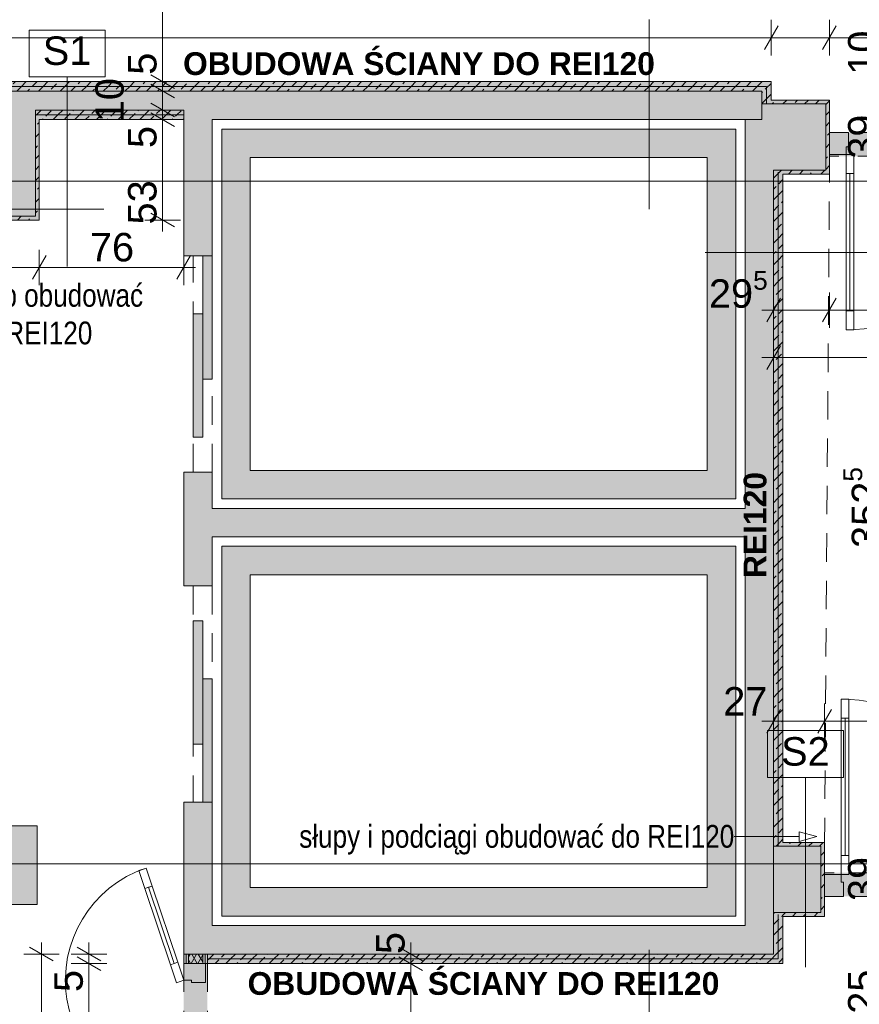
# Paper-space layout 'A-35 RZUT - PIĘTRO 5' of a CAD drawing. Header units: millimetres. Extents: x 0 to 800, y 0 to 500.
# Tile 11 of 18: x 359 to 448, y 172 to 276. Entities that reach past the tile are written whole.
import ezdxf
from ezdxf.xclip import XClip

# ---------------------------------------------------------------- set-up
doc = ezdxf.new("R2010")
doc.units = ezdxf.units.MM
doc.header["$MEASUREMENT"] = 0
doc.header["$XCLIPFRAME"] = 0
for name, pattern in [('ACAD_ISO03W100', [300, 120, -180]), ('DASHDOTX2', [1000, 500, -250, 0, -250]), ('Przer. długie kreski', [2.5, 1.5, -1]), ('PRZERYWANA_DU_A', [550, 350, -200])]:
    doc.linetypes.add(name, pattern=pattern)
for name, color, linetype, lineweight in [('A_linie przekroju_Nr_pióra__1', 7, 'Continuous', 20), ('A_winda_Nr_pióra__1', 7, 'Continuous', 20), ('A_wymiary_Nr_pióra__1', 7, 'Continuous', 20), ('A_wymiary_Nr_pióra__2', 8, 'Continuous', 13), ('A_ściany proj_Nr_pióra__1', 7, 'Continuous', 20), ('A_ściany proj_Nr_pióra__2', 8, 'Continuous', 13), ('A_ściany_Nr_pióra__1', 7, 'Continuous', 20), ('Drzwi Archicad_Nr_pióra__1', 7, 'Continuous', 20), ('Drzwi Archicad_Nr_pióra__3', 252, 'Continuous', 13)]:
    doc.layers.add(name, color=color, linetype=linetype, lineweight=lineweight)
for name, color, linetype, lineweight, true_color in [('A_opis ścian_Nr_pióra__19', 7, 'Continuous', 5, 0x191919), ('A_opis_Nr_pióra__10', 7, 'Continuous', 13, 0x4b4b4b), ('A_opis_Nr_pióra__255', 7, 'Continuous', 15, 0x242424), ('A_opis_Nr_pióra__8', 7, 'Continuous', 13, 0x4c4c4c), ('A_osie_Nr_pióra__16', 7, 'Continuous', 5, 0x0f0f0f), ('A_ppoż proj_Nr_pióra__10', 7, 'Continuous', 13, 0x4b4b4b), ('A_ppoż proj_Nr_pióra__8', 7, 'Continuous', 13, 0x4c4c4c), ('A_ściany proj_Nr_pióra__10', 7, 'Continuous', 13, 0x4b4b4b), ('A_ściany proj_Nr_pióra__21', 7, 'Continuous', 5, 0xb0b0b0)]:
    doc.layers.add(name, color=color, linetype=linetype, lineweight=lineweight, true_color=true_color)
for name, color, linetype in [('A_podrys', 7, 'Continuous'), ('A_ppoż', 7, 'Continuous'), ('A_ppoż proj', 7, 'Continuous'), ('A_winda', 7, 'Continuous'), ('A_ściany', 7, 'Continuous'), ('A_ściany proj', 7, 'Continuous')]:
    doc.layers.add(name, color=color, linetype=linetype)
doc.styles.add('STYL_AUTOMATYCZNY_1', font='arial.ttf')
doc.styles.add('STYL_AUTOMATYCZNY_2', font='ARIALN.TTF')
doc.styles.add('STYL_AUTOMATYCZNY_3', font='arial.ttf')
doc.styles.add('STYL_AUTOMATYCZNY_5', font='arial.ttf')
pattern_1 = [(45, (-3193.4131, -631.401), (-1.1404925, 1.1404925), []), (45, (-3192.2726, -631.401), (-1.1404925, 1.1404925), [0.80646, -0.40322])]
pattern_2 = [(0, (-3193.413, -631.401), (0, 2), [0, -2])]

# ---------------------------------------------------------------- blocks, each defined once
blk = doc.blocks.new('Rysunek_1_1', base_point=(-3193.41, -631.4))
at = {"layer": 'A_ppoż', "linetype": 'Continuous', "lineweight": 0, "true_color": 0x121212}
for points in [[(444.69, 263.87), (444.69, 261.37), (486.33, 261.37), (486.33, 263.87)], [(444.17, 183.33), (486.23, 183.33), (486.23, 185.83), (444.17, 185.83)], [(376.63, 137.23), (379.13, 137.23), (379.13, 177.25), (376.63, 177.25)]]:
    blk.add_hatch(color=250, dxfattribs=at).paths.add_polyline_path(points)
at = {"layer": 'A_ppoż proj', "linetype": 'Continuous', "lineweight": 0, "true_color": 0x121212}
blk.add_hatch(color=250, dxfattribs=at).paths.add_polyline_path([(352.36, 269.25), (352.36, 254.65), (361.4, 254.65), (361.4, 265.25), (376.63, 265.25), (376.63, 266.25), (361, 266.25), (361, 255.05), (352.76, 255.05), (352.76, 268.25), (437.55, 268.25), (437.55, 266.9), (444.29, 266.9), (444.29, 259.9), (438.79, 259.9), (438.79, 188.62), (443.77, 188.62), (443.77, 181.62), (438.79, 181.62), (438.79, 177.25), (379.13, 177.25), (379.13, 176.25), (439.79, 176.25), (439.79, 181.22), (444.17, 181.22), (444.17, 189.02), (439.79, 189.02), (439.79, 259.5), (444.69, 259.5), (444.69, 267.3), (438.55, 267.3), (438.55, 269.25), (355.68, 269.25), (355.68, 308.25), (353.18, 308.25), (353.18, 269.25)])
at = {"layer": 'A_winda', "linetype": 'Continuous', "lineweight": 0, "true_color": 0xfdfdfd}
h = blk.add_hatch(color=7, dxfattribs=at)
h.paths.add_polyline_path([(380.63, 264.25), (380.63, 225.25), (434.81, 225.25), (434.81, 264.25)])
h.paths.add_polyline_path([(431.81, 261.25), (431.81, 228.25), (383.63, 228.25), (383.63, 261.25)], flags=0)
for points in [[(378.63, 237.87), (379.63, 237.87), (379.63, 250.87), (378.63, 250.87)], [(377.63, 231.75), (378.63, 231.75), (378.63, 244.75), (377.63, 244.75)], [(377.63, 212.39), (377.63, 199.39), (378.63, 199.39), (378.63, 212.39)], [(378.63, 206.27), (378.63, 193.27), (379.63, 193.27), (379.63, 206.27)]]:
    blk.add_hatch(color=7, dxfattribs=at).paths.add_polyline_path(points)
h = blk.add_hatch(color=7, dxfattribs=at)
h.paths.add_polyline_path([(380.63, 220.25), (380.63, 181.25), (434.81, 181.25), (434.81, 220.25)])
h.paths.add_polyline_path([(431.81, 217.25), (431.81, 184.25), (383.63, 184.25), (383.63, 217.25)], flags=0)
at = {"layer": 'A_ściany', "linetype": 'Continuous', "lineweight": 0, "true_color": 0x000000}
for points in [[(361, 268.25), (352.76, 268.25), (352.76, 255.05), (361, 255.05)], [(361, 266.25), (376.63, 266.25), (376.63, 268.25), (361, 268.25)], [(379.63, 265.25), (376.63, 268.25), (376.63, 250.87), (379.63, 250.87)], [(379.63, 265.25), (437.55, 265.25), (437.55, 268.25), (376.63, 268.25)], [(444.29, 259.9), (444.29, 266.9), (437.55, 266.9), (437.55, 265.25), (435.79, 265.25), (435.79, 259.9)], [(438.79, 177.25), (438.79, 259.9), (435.79, 259.9), (435.79, 180.25)], [(376.63, 228.07), (376.63, 216.07), (379.63, 216.07), (379.63, 228.07)], [(379.63, 221.25), (435.79, 221.25), (435.79, 224.25), (379.63, 224.25)], [(376.63, 177.25), (379.63, 180.25), (379.63, 193.27), (376.63, 193.27)], [(361.18, 190.77), (353.06, 190.77), (353.06, 182.47), (361.18, 182.47)], [(443.77, 181.62), (443.77, 188.62), (438.79, 188.62), (438.79, 181.62)], [(435.79, 180.25), (379.63, 180.25), (376.63, 177.25), (438.79, 177.25)]]:
    blk.add_hatch(color=18, dxfattribs=at).paths.add_polyline_path(points)
at = {"layer": 'A_ściany proj', "linetype": 'Continuous', "lineweight": 0, "true_color": 0x4b4b4b}
h = blk.add_hatch(dxfattribs=at)
h.set_pattern_fill('FP_65_0001', color=251, style=0, pattern_type=2)
h.set_pattern_definition(pattern_1)
h.paths.add_polyline_path([(438.55, 269.25), (352.36, 269.25), (352.56, 268.75), (438.05, 268.75)])
h = blk.add_hatch(dxfattribs=at)
h.set_pattern_fill('FP_65_0001', color=251, style=0, pattern_type=2)
h.set_pattern_definition(pattern_1)
h.paths.add_polyline_path([(438.55, 267.3), (438.55, 269.25), (438.05, 268.75), (438.05, 267.3)])
h = blk.add_hatch(dxfattribs=at)
h.set_pattern_fill('FP_65_0001', color=251, style=0, pattern_type=2)
h.set_pattern_definition(pattern_1)
h.paths.add_polyline_path([(352.76, 268.25), (437.55, 268.25), (438.05, 268.75), (352.76, 268.75)])
h = blk.add_hatch(dxfattribs=at)
h.set_pattern_fill('FP_65_0001', color=251, style=0, pattern_type=2)
h.set_pattern_definition(pattern_1)
h.paths.add_polyline_path([(437.55, 268.25), (437.55, 266.9), (438.05, 267.1), (438.05, 268.75)])
h = blk.add_hatch(dxfattribs=at)
h.set_pattern_fill('FP_65_0001', color=251, style=0, pattern_type=2)
h.set_pattern_definition(pattern_1)
h.paths.add_polyline_path([(437.55, 266.9), (438.05, 266.9), (438.05, 267.1)])
h = blk.add_hatch(dxfattribs=at)
h.set_pattern_fill('FP_65_0001', color=251, style=0, pattern_type=2)
h.set_pattern_definition(pattern_1)
h.paths.add_polyline_path([(438.55, 267.3), (438.05, 267.1), (438.05, 266.9), (438.55, 266.9)])
h = blk.add_hatch(dxfattribs=at)
h.set_pattern_fill('FP_65_0001', color=251, style=0, pattern_type=2)
h.set_pattern_definition(pattern_1)
h.paths.add_polyline_path([(438.05, 267.1), (438.55, 267.3), (438.05, 267.3)])
h = blk.add_hatch(dxfattribs=at)
h.set_pattern_fill('FP_65_0001', color=251, style=0, pattern_type=2)
h.set_pattern_definition(pattern_1)
h.paths.add_polyline_path([(438.55, 266.9), (444.29, 266.9), (444.69, 267.3), (438.55, 267.3)])
h = blk.add_hatch(dxfattribs=at)
h.set_pattern_fill('FP_65_0001', color=251, style=0, pattern_type=2)
h.set_pattern_definition(pattern_1)
h.paths.add_polyline_path([(444.29, 266.9), (444.29, 259.9), (444.69, 259.5), (444.69, 267.3)])
h = blk.add_hatch(dxfattribs=at)
h.set_pattern_fill('FP_65_0001', color=251, style=0, pattern_type=2)
h.set_pattern_definition(pattern_1)
h.paths.add_polyline_path([(361, 265.75), (361.2, 265.75), (361, 266.25)])
h = blk.add_hatch(dxfattribs=at)
h.set_pattern_fill('FP_65_0001', color=251, style=0, pattern_type=2)
h.set_pattern_definition(pattern_1)
h.paths.add_polyline_path([(376.63, 266.25), (361, 266.25), (361.2, 265.75), (376.63, 265.75)])
h = blk.add_hatch(dxfattribs=at)
h.set_pattern_fill('FP_65_0001', color=251, style=0, pattern_type=2)
h.set_pattern_definition(pattern_1)
h.paths.add_polyline_path([(361, 265.75), (361, 265.25), (361.4, 265.25), (361.2, 265.75)])
h = blk.add_hatch(dxfattribs=at)
h.set_pattern_fill('FP_65_0001', color=251, style=0, pattern_type=2)
h.set_pattern_definition(pattern_1)
h.paths.add_polyline_path([(361, 265.25), (361, 255.05), (361.4, 254.65), (361.4, 265.25)])
h = blk.add_hatch(dxfattribs=at)
h.set_pattern_fill('FP_65_0001', color=251, style=0, pattern_type=2)
h.set_pattern_definition(pattern_1)
h.paths.add_polyline_path([(361.2, 265.75), (361.4, 265.25), (361.4, 265.75)])
h = blk.add_hatch(dxfattribs=at)
h.set_pattern_fill('FP_65_0001', color=251, style=0, pattern_type=2)
h.set_pattern_definition(pattern_1)
h.paths.add_polyline_path([(361.4, 265.25), (376.63, 265.25), (376.63, 265.75), (361.4, 265.75)])
h = blk.add_hatch(dxfattribs=at)
h.set_pattern_fill('FP_65_0001', color=251, style=0, pattern_type=2)
h.set_pattern_definition(pattern_1)
h.paths.add_polyline_path([(439.29, 259.9), (438.79, 259.9), (439.29, 259.7)])
h = blk.add_hatch(dxfattribs=at)
h.set_pattern_fill('FP_65_0001', color=251, style=0, pattern_type=2)
h.set_pattern_definition(pattern_1)
h.paths.add_polyline_path([(438.79, 259.9), (438.79, 188.62), (439.29, 188.82), (439.29, 259.7)])
h = blk.add_hatch(dxfattribs=at)
h.set_pattern_fill('FP_65_0001', color=251, style=0, pattern_type=2)
h.set_pattern_definition(pattern_1)
h.paths.add_polyline_path([(439.29, 259.9), (439.29, 259.7), (439.79, 259.5), (439.79, 259.9)])
h = blk.add_hatch(dxfattribs=at)
h.set_pattern_fill('FP_65_0001', color=251, style=0, pattern_type=2)
h.set_pattern_definition(pattern_1)
h.paths.add_polyline_path([(439.79, 259.5), (439.29, 259.7), (439.29, 259.5)])
h = blk.add_hatch(dxfattribs=at)
h.set_pattern_fill('FP_65_0001', color=251, style=0, pattern_type=2)
h.set_pattern_definition(pattern_1)
h.paths.add_polyline_path([(439.79, 259.5), (444.69, 259.5), (444.29, 259.9), (439.79, 259.9)])
h = blk.add_hatch(dxfattribs=at)
h.set_pattern_fill('FP_65_0001', color=251, style=0, pattern_type=2)
h.set_pattern_definition(pattern_1)
h.paths.add_polyline_path([(439.79, 189.02), (439.79, 259.5), (439.29, 259.5), (439.29, 189.02)])
h = blk.add_hatch(dxfattribs=at)
h.set_pattern_fill('FP_65_0001', color=251, style=0, pattern_type=2)
h.set_pattern_definition(pattern_1)
h.paths.add_polyline_path([(361, 255.05), (352.76, 255.05), (352.36, 254.65), (361.4, 254.65)])
h = blk.add_hatch(dxfattribs=at)
h.set_pattern_fill('FP_65_0001', color=251, style=0, pattern_type=2)
h.set_pattern_definition(pattern_1)
h.paths.add_polyline_path([(439.79, 189.02), (439.29, 188.82), (439.29, 188.62), (439.79, 188.62)])
h = blk.add_hatch(dxfattribs=at)
h.set_pattern_fill('FP_65_0001', color=251, style=0, pattern_type=2)
h.set_pattern_definition(pattern_1)
h.paths.add_polyline_path([(439.29, 188.82), (439.79, 189.02), (439.29, 189.02)])
h = blk.add_hatch(dxfattribs=at)
h.set_pattern_fill('FP_65_0001', color=251, style=0, pattern_type=2)
h.set_pattern_definition(pattern_1)
h.paths.add_polyline_path([(439.79, 188.62), (443.77, 188.62), (444.17, 189.02), (439.79, 189.02)])
h = blk.add_hatch(dxfattribs=at)
h.set_pattern_fill('FP_65_0001', color=251, style=0, pattern_type=2)
h.set_pattern_definition(pattern_1)
h.paths.add_polyline_path([(443.77, 188.62), (443.77, 181.62), (444.17, 181.22), (444.17, 189.02)])
h = blk.add_hatch(dxfattribs=at)
h.set_pattern_fill('FP_65_0001', color=251, style=0, pattern_type=2)
h.set_pattern_definition(pattern_1)
h.paths.add_polyline_path([(438.79, 188.62), (439.29, 188.62), (439.29, 188.82)])
h = blk.add_hatch(dxfattribs=at)
h.set_pattern_fill('FP_65_0001', color=251, style=0, pattern_type=2)
h.set_pattern_definition(pattern_1)
h.paths.add_polyline_path([(439.29, 181.62), (438.79, 181.62), (439.29, 181.42)])
h = blk.add_hatch(dxfattribs=at)
h.set_pattern_fill('FP_65_0001', color=251, style=0, pattern_type=2)
h.set_pattern_definition(pattern_1)
h.paths.add_polyline_path([(438.79, 181.62), (438.79, 177.25), (439.29, 176.75), (439.29, 181.42)])
h = blk.add_hatch(dxfattribs=at)
h.set_pattern_fill('FP_65_0001', color=251, style=0, pattern_type=2)
h.set_pattern_definition(pattern_1)
h.paths.add_polyline_path([(439.29, 181.62), (439.29, 181.42), (439.79, 181.22), (439.79, 181.62)])
h = blk.add_hatch(dxfattribs=at)
h.set_pattern_fill('FP_65_0001', color=251, style=0, pattern_type=2)
h.set_pattern_definition(pattern_1)
h.paths.add_polyline_path([(439.79, 181.22), (439.29, 181.42), (439.29, 181.22)])
h = blk.add_hatch(dxfattribs=at)
h.set_pattern_fill('FP_65_0001', color=251, style=0, pattern_type=2)
h.set_pattern_definition(pattern_1)
h.paths.add_polyline_path([(439.29, 181.22), (439.29, 176.75), (439.79, 176.25), (439.79, 181.22)])
h = blk.add_hatch(dxfattribs=at)
h.set_pattern_fill('FP_65_0001', color=251, style=0, pattern_type=2)
h.set_pattern_definition(pattern_1)
h.paths.add_polyline_path([(439.79, 181.22), (444.17, 181.22), (443.77, 181.62), (439.79, 181.62)])
at = {"layer": 'A_ściany proj', "linetype": 'Continuous', "lineweight": 13}
h = blk.add_hatch(dxfattribs=at)
h.set_pattern_fill('gypsum_0001', color=8, style=0, pattern_type=2)
h.set_pattern_definition(pattern_2)
h.paths.add_polyline_path([(376.63, 177.25), (376.63, 176.25), (376.88, 176.25), (376.88, 177.25)])
h = blk.add_hatch(dxfattribs=at)
h.set_pattern_fill('gypsum_0001', color=8, style=0, pattern_type=2)
h.set_pattern_definition(pattern_2)
h.paths.add_polyline_path([(377.13, 177.25), (376.88, 177.25), (376.88, 176.25), (377.13, 176.25)])
h = blk.add_hatch(dxfattribs=at)
h.set_pattern_fill('batt_insulation_0001', color=8, style=0, pattern_type=2)
h.set_pattern_definition([(60, (-3193.4131, -631.40095), (-0.51961524, 0.3), []), (120, (-3193.4131, -631.40095), (0.51961524, 0.3), [])])
h.paths.add_polyline_path([(377.13, 177.25), (377.13, 176.25), (378.63, 176.25), (378.63, 177.25)])
h = blk.add_hatch(dxfattribs=at)
h.set_pattern_fill('gypsum_0001', color=8, style=0, pattern_type=2)
h.set_pattern_definition(pattern_2)
h.paths.add_polyline_path([(378.63, 177.25), (378.63, 176.25), (378.88, 176.25), (378.88, 177.25)])
h = blk.add_hatch(dxfattribs=at)
h.set_pattern_fill('gypsum_0001', color=8, style=0, pattern_type=2)
h.set_pattern_definition(pattern_2)
h.paths.add_polyline_path([(378.88, 177.25), (378.88, 176.25), (379.13, 176.25), (379.13, 177.25)])
at = {"layer": 'A_ściany proj', "linetype": 'Continuous', "lineweight": 0, "true_color": 0x4b4b4b}
h = blk.add_hatch(dxfattribs=at)
h.set_pattern_fill('FP_65_0001', color=251, style=0, pattern_type=2)
h.set_pattern_definition(pattern_1)
h.paths.add_polyline_path([(438.79, 177.25), (379.13, 177.25), (379.13, 176.75), (439.29, 176.75)])
h = blk.add_hatch(dxfattribs=at)
h.set_pattern_fill('FP_65_0001', color=251, style=0, pattern_type=2)
h.set_pattern_definition(pattern_1)
h.paths.add_polyline_path([(379.13, 176.25), (439.79, 176.25), (439.29, 176.75), (379.13, 176.75)])
at = {"layer": 'A_linie przekroju_Nr_pióra__1', "color": 7, "linetype": 'ACAD_ISO03W100', "lineweight": 20, "ltscale": 2}
blk.add_line((83.04, 202.41), (544.97, 202.41), dxfattribs=at)
at = {"layer": 'A_opis ścian_Nr_pióra__19', "color": 250, "linetype": 'Continuous', "lineweight": 5, "ltscale": 2, "true_color": 0x191919}
for p, q in [((425.67, 275.81), (425.67, 255.81)), ((368.33, 274.69), (360.33, 274.69)), ((360.33, 274.69), (360.33, 269.74)), ((368.33, 269.74), (368.33, 274.69)), ((360.33, 269.74), (368.33, 269.74)), ((364.33, 269.74), (364.33, 249.74)), ((348.21, 255.81), (368.21, 255.81)), ((451.57, 251.24), (431.57, 251.24)), ((446.15, 200.81), (438.15, 200.81)), ((438.15, 200.81), (438.15, 195.86)), ((446.15, 195.86), (446.15, 200.81)), ((438.15, 195.86), (446.15, 195.86)), ((442.15, 195.86), (442.15, 175.86)), ((425.67, 157.68), (425.67, 177.68))]:
    blk.add_line(p, q, dxfattribs=at)
at = {"layer": 'A_opis_Nr_pióra__255', "color": 250, "linetype": 'Continuous', "lineweight": 15, "ltscale": 2, "true_color": 0x242424}
for p, q in [((441.51, 189.13), (441.51, 190.13)), ((443.37, 189.63), (441.51, 190.13)), ((434.81, 189.63), (434.65, 189.63)), ((441.51, 189.63), (434.81, 189.63)), ((443.37, 189.63), (441.51, 189.13))]:
    blk.add_line(p, q, dxfattribs=at)
at = {"layer": 'A_osie_Nr_pióra__16', "color": 250, "linetype": 'DASHDOTX2', "lineweight": 5, "ltscale": 2, "true_color": 0x0f0f0f}
for p, q in [((544.97, 258.75), (96.57, 258.75)), ((544.97, 186.75), (96.57, 186.75))]:
    blk.add_line(p, q, dxfattribs=at)
at = {"layer": 'A_ppoż proj_Nr_pióra__10', "color": 251, "linetype": 'Przer. długie kreski', "lineweight": 13, "ltscale": 2, "true_color": 0x4b4b4b}
blk.add_line((444.17, 188.62), (444.69, 259.9), dxfattribs=at)
at = {"layer": 'A_winda_Nr_pióra__1', "color": 7, "linetype": 'Przer. długie kreski', "lineweight": 20, "ltscale": 2}
for p, q in [((377.63, 228.07), (377.63, 250.87)), ((379.63, 228.07), (379.63, 250.07)), ((377.63, 216.07), (377.63, 193.27)), ((379.63, 216.07), (379.63, 194.07))]:
    blk.add_line(p, q, dxfattribs=at)
at = {"layer": 'A_winda_Nr_pióra__1', "color": 7, "linetype": 'PRZERYWANA_DU_A', "lineweight": 20, "ltscale": 2, "flags": 128}
for points in [[(380.63, 264.25), (434.81, 264.25), (434.81, 225.25), (380.63, 225.25)], [(431.81, 261.25), (431.81, 228.25), (383.63, 228.25), (383.63, 261.25)], [(380.63, 220.25), (434.81, 220.25), (434.81, 181.25), (380.63, 181.25)], [(431.81, 217.25), (431.81, 184.25), (383.63, 184.25), (383.63, 217.25)]]:
    blk.add_lwpolyline(points, close=True, dxfattribs=at)
at = {"layer": 'A_winda_Nr_pióra__1', "color": 7, "linetype": 'Continuous', "lineweight": 20, "ltscale": 2, "flags": 128}
for points in [[(378.63, 237.87), (378.63, 250.87), (379.63, 250.87), (379.63, 237.87)], [(377.63, 231.75), (377.63, 244.75), (378.63, 244.75), (378.63, 231.75)], [(377.63, 212.39), (377.63, 199.39), (378.63, 199.39), (378.63, 212.39)], [(378.63, 206.27), (378.63, 193.27), (379.63, 193.27), (379.63, 206.27)]]:
    blk.add_lwpolyline(points, close=True, dxfattribs=at)
at = {"layer": 'A_wymiary_Nr_pióra__1', "color": 7, "linetype": 'Continuous', "lineweight": 20, "ltscale": 2}
for p, q in [((439.27, 275.12), (437.83, 272.62)), ((445.41, 275.12), (443.97, 272.62)), ((373.15, 269.97), (375.65, 268.53)), ((373.15, 268.97), (375.65, 267.53)), ((373.15, 266.97), (375.65, 265.53)), ((373.15, 265.97), (375.65, 264.53)), ((373.15, 255.37), (375.65, 253.93)), ((362.12, 250.9), (360.68, 248.4)), ((375.91, 248.4), (377.35, 250.9)), ((439.51, 246.4), (438.07, 243.9)), ((445.41, 246.4), (443.97, 243.9)), ((439.51, 241.4), (438.07, 238.9)), ((439.51, 203.05), (438.07, 200.55)), ((444.89, 203.05), (443.45, 200.55)), ((362.88, 176.53), (360.38, 177.97)), ((365.38, 177.97), (367.88, 176.53)), ((399.3, 177.97), (401.8, 176.53)), ((367.88, 175.53), (365.38, 176.97)), ((401.8, 175.53), (399.3, 176.97))]:
    blk.add_line(p, q, dxfattribs=at)
at = {"layer": 'A_wymiary_Nr_pióra__2', "color": 8, "linetype": 'Continuous', "lineweight": 13, "ltscale": 2}
for p, q in [((374.4, 269.25), (374.4, 307.25)), ((438.55, 272), (438.55, 275.75)), ((444.69, 272), (444.69, 275.75)), ((355.68, 273.87), (438.55, 273.87)), ((438.55, 273.87), (444.69, 273.87)), ((444.69, 273.87), (485.69, 273.87)), ((376.28, 269.25), (372.53, 269.25)), ((374.4, 268.25), (374.4, 269.25)), ((376.28, 268.25), (372.53, 268.25)), ((374.4, 266.25), (374.4, 268.25)), ((376.28, 266.25), (372.53, 266.25)), ((374.4, 265.25), (374.4, 266.25)), ((376.28, 265.25), (372.53, 265.25)), ((374.4, 254.65), (374.4, 265.25)), ((376.28, 254.65), (372.53, 254.65)), ((374.4, 253.43), (374.4, 254.65)), ((361.4, 247.77), (361.4, 251.52)), ((376.63, 247.77), (376.63, 251.52)), ((352.36, 249.65), (361.4, 249.65)), ((361.4, 249.65), (376.63, 249.65)), ((376.63, 249.65), (377.85, 249.65)), ((438.79, 243.27), (438.79, 247.02)), ((444.69, 243.27), (444.69, 247.02)), ((437.57, 245.15), (438.79, 245.15)), ((438.79, 245.15), (444.69, 245.15)), ((444.69, 245.15), (486.33, 245.15)), ((438.79, 238.27), (438.79, 242.02)), ((437.57, 240.15), (438.79, 240.15)), ((438.79, 240.15), (494.17, 240.15)), ((438.79, 199.93), (438.79, 203.68)), ((444.17, 199.93), (444.17, 203.68)), ((437.57, 201.8), (438.79, 201.8)), ((438.79, 201.8), (444.17, 201.8)), ((444.17, 201.8), (486.23, 201.8)), ((361.63, 177.25), (361.63, 178.47)), ((366.63, 177.25), (366.63, 178.47)), ((400.55, 177.25), (400.55, 178.47)), ((363.51, 177.25), (359.76, 177.25)), ((361.63, 137.25), (361.63, 177.25)), ((368.51, 177.25), (364.76, 177.25)), ((366.63, 176.25), (366.63, 177.25)), ((402.42, 177.25), (398.67, 177.25)), ((400.55, 176.25), (400.55, 177.25)), ((368.51, 176.25), (364.76, 176.25)), ((366.63, 138.25), (366.63, 176.25)), ((402.42, 176.25), (398.67, 176.25)), ((400.55, 138.25), (400.55, 176.25))]:
    blk.add_line(p, q, dxfattribs=at)
at = {"layer": 'A_ściany proj_Nr_pióra__1', "color": 7, "linetype": 'Continuous', "lineweight": 20, "ltscale": 2, "flags": 128}
for points in [[(438.55, 269.25), (352.36, 269.25)], [(438.55, 267.3), (438.55, 269.25)], [(352.76, 268.25), (437.55, 268.25)], [(437.55, 268.25), (437.55, 266.9)], [(444.69, 267.3), (438.55, 267.3)], [(438.55, 266.9), (444.29, 266.9)], [(444.29, 266.9), (444.29, 259.9)], [(444.69, 259.5), (444.69, 267.3)], [(376.63, 266.25), (361, 266.25)], [(361, 265.25), (361, 255.05)], [(361.4, 265.25), (376.63, 265.25)], [(361.4, 254.65), (361.4, 265.25)], [(438.79, 259.9), (438.79, 188.62)], [(444.29, 259.9), (439.79, 259.9)], [(439.79, 259.5), (444.69, 259.5)], [(439.79, 189.02), (439.79, 259.5)], [(352.36, 254.65), (361.4, 254.65)], [(361, 255.05), (352.76, 255.05)], [(444.17, 189.02), (439.79, 189.02)], [(444.17, 181.22), (444.17, 189.02)], [(439.79, 188.62), (443.77, 188.62)], [(443.77, 188.62), (443.77, 181.62)], [(438.79, 181.62), (438.79, 177.25)], [(443.77, 181.62), (439.79, 181.62)], [(439.79, 181.22), (444.17, 181.22)], [(439.79, 176.25), (439.79, 181.22)], [(376.63, 177.25), (376.63, 176.25)], [(379.13, 176.25), (379.13, 177.25)], [(438.79, 177.25), (379.13, 177.25)], [(379.13, 176.25), (439.79, 176.25)]]:
    blk.add_lwpolyline(points, dxfattribs=at)
at = {"layer": 'A_ściany proj_Nr_pióra__10', "color": 251, "linetype": 'Continuous', "lineweight": 13, "ltscale": 2, "true_color": 0x4b4b4b}
for p, q in [((352.56, 268.75), (438.05, 268.75)), ((438.05, 268.75), (352.56, 268.75)), ((438.05, 268.75), (438.05, 267.1)), ((438.05, 267.1), (438.05, 268.75)), ((438.05, 267.1), (438.05, 266.9)), ((361.2, 265.75), (361, 265.75)), ((376.63, 265.75), (361.2, 265.75)), ((361.2, 265.75), (376.63, 265.75)), ((439.29, 259.7), (439.29, 188.82)), ((439.29, 188.82), (439.29, 259.7)), ((439.29, 188.82), (439.29, 188.62)), ((439.29, 181.42), (439.29, 176.75)), ((439.29, 176.75), (439.29, 181.42)), ((439.29, 176.75), (379.13, 176.75)), ((379.13, 176.75), (439.29, 176.75))]:
    blk.add_line(p, q, dxfattribs=at)
at = {"layer": 'A_ściany proj_Nr_pióra__2', "color": 8, "linetype": 'Continuous', "lineweight": 13, "ltscale": 2, "flags": 128}
for points in [[(437.55, 266.9), (438.05, 266.9)], [(438.05, 266.9), (438.55, 266.9)], [(361, 266.25), (361, 265.75)], [(376.63, 266.25), (376.63, 265.75)], [(361, 265.75), (361, 265.25)], [(376.63, 265.75), (376.63, 265.25)], [(438.79, 259.9), (439.29, 259.9)], [(439.29, 259.9), (439.79, 259.9)], [(438.79, 188.62), (439.29, 188.62)], [(439.29, 188.62), (439.79, 188.62)], [(438.79, 181.62), (439.29, 181.62)], [(439.29, 181.62), (439.79, 181.62)], [(379.13, 177.25), (379.13, 176.75)], [(379.13, 176.75), (379.13, 176.25)]]:
    blk.add_lwpolyline(points, dxfattribs=at)
at = {"layer": 'A_ściany proj_Nr_pióra__21', "color": 253, "linetype": 'Continuous', "lineweight": 5, "ltscale": 2, "true_color": 0xb0b0b0}
for p, q in [((444.69, 263.87), (444.69, 263.62)), ((444.69, 263.62), (444.69, 263.37)), ((444.69, 263.37), (444.69, 261.87)), ((444.69, 261.87), (444.69, 261.62)), ((444.69, 261.62), (444.69, 261.57)), ((444.69, 261.57), (444.69, 261.37)), ((444.17, 185.63), (444.17, 185.83)), ((444.17, 185.58), (444.17, 185.63)), ((444.17, 185.33), (444.17, 185.58)), ((444.17, 183.83), (444.17, 185.33)), ((444.17, 183.58), (444.17, 183.83)), ((444.17, 183.33), (444.17, 183.58)), ((376.88, 177.25), (376.88, 176.25)), ((377.13, 177.25), (377.13, 176.25)), ((378.63, 176.25), (378.63, 177.25)), ((378.88, 176.25), (378.88, 177.25)), ((376.63, 176.25), (376.88, 176.25)), ((376.88, 176.25), (377.13, 176.25)), ((377.13, 176.25), (378.63, 176.25)), ((378.63, 176.25), (378.88, 176.25)), ((378.88, 176.25), (378.93, 176.25)), ((378.93, 176.25), (379.13, 176.25))]:
    blk.add_line(p, q, dxfattribs=at)
at = {"layer": 'A_ściany proj_Nr_pióra__21', "color": 253, "linetype": 'Continuous', "lineweight": 5, "ltscale": 2, "true_color": 0xb0b0b0, "flags": 128}
for points in [[(376.88, 177.25), (376.63, 177.25)], [(377.13, 177.25), (376.88, 177.25)], [(378.63, 177.25), (377.13, 177.25)], [(378.88, 177.25), (378.63, 177.25)], [(379.13, 177.25), (378.88, 177.25)]]:
    blk.add_lwpolyline(points, dxfattribs=at)
at = {"layer": 'A_ściany_Nr_pióra__1', "color": 7, "linetype": 'Continuous', "lineweight": 20, "ltscale": 2}
for p, q in [((376.63, 250.87), (379.63, 250.87)), ((376.63, 228.07), (379.63, 228.07)), ((379.63, 216.07), (376.63, 216.07)), ((379.63, 193.27), (376.63, 193.27))]:
    blk.add_line(p, q, dxfattribs=at)
at = {"layer": 'A_ściany_Nr_pióra__1', "color": 7, "linetype": 'Continuous', "lineweight": 20, "ltscale": 2, "flags": 128}
for points in [[(361, 268.25), (352.76, 268.25)], [(376.63, 268.25), (361, 268.25)], [(437.55, 268.25), (376.63, 268.25)], [(437.55, 265.25), (437.55, 268.25)], [(444.29, 266.9), (437.55, 266.9)], [(437.55, 266.9), (437.55, 265.25)], [(444.29, 259.9), (444.29, 266.9)], [(361, 266.25), (376.63, 266.25)], [(361, 255.05), (361, 266.25)], [(376.63, 266.25), (376.63, 250.87)], [(379.63, 250.87), (379.63, 265.25)], [(379.63, 265.25), (437.55, 265.25)], [(437.55, 265.25), (435.79, 265.25)], [(435.79, 265.25), (435.79, 259.9)], [(435.79, 259.9), (435.79, 224.25)], [(438.79, 177.25), (438.79, 259.9)], [(438.79, 259.9), (444.29, 259.9)], [(352.76, 255.05), (361, 255.05)], [(376.63, 228.07), (376.63, 216.07)], [(379.63, 224.25), (379.63, 228.07)], [(435.79, 224.25), (379.63, 224.25)], [(379.63, 216.07), (379.63, 221.25)], [(379.63, 221.25), (435.79, 221.25)], [(435.79, 221.25), (435.79, 180.25)], [(376.63, 193.27), (376.63, 177.25)], [(379.63, 180.25), (379.63, 193.27)], [(361.18, 190.77), (353.06, 190.77)], [(361.18, 182.47), (361.18, 190.77)], [(443.77, 188.62), (438.79, 188.62)], [(438.79, 188.62), (438.79, 181.62)], [(443.77, 181.62), (443.77, 188.62)], [(353.06, 182.47), (361.18, 182.47)], [(438.79, 181.62), (443.77, 181.62)], [(435.79, 180.25), (379.63, 180.25)], [(376.63, 177.25), (438.79, 177.25)]]:
    blk.add_lwpolyline(points, dxfattribs=at)
at = {"layer": 'Drzwi Archicad_Nr_pióra__1', "color": 7, "linetype": 'Continuous', "lineweight": 20, "ltscale": 2}
for p, q in [((376.63, 250.87), (379.63, 250.87)), ((376.63, 228.07), (379.63, 228.07)), ((379.63, 216.07), (376.63, 216.07)), ((379.63, 193.27), (376.63, 193.27))]:
    blk.add_line(p, q, dxfattribs=at)
at = {"layer": 'Drzwi Archicad_Nr_pióra__3', "color": 252, "linetype": 'Przer. długie kreski', "lineweight": 13, "ltscale": 2}
for p, q in [((485.69, 263.87), (444.69, 263.87)), ((485.69, 261.37), (444.69, 261.37)), ((485.17, 185.83), (444.17, 185.83)), ((485.17, 183.33), (444.17, 183.33)), ((376.63, 176.25), (376.63, 138.25)), ((379.13, 176.25), (379.13, 138.25))]:
    blk.add_line(p, q, dxfattribs=at)
at = {"layer": 'Drzwi Archicad_Nr_pióra__3', "color": 252, "linetype": 'Continuous', "lineweight": 13, "ltscale": 2}
for p, q in [((444.69, 263.87), (444.69, 261.57)), ((446.69, 263.87), (444.69, 263.87)), ((444.69, 263.87), (444.69, 263.62)), ((444.69, 263.87), (444.69, 263.62)), ((446.69, 262.37), (446.69, 263.87)), ((444.69, 263.62), (444.69, 263.37)), ((444.69, 263.62), (444.69, 263.37)), ((444.69, 263.37), (444.69, 261.87)), ((444.69, 263.37), (444.69, 261.87)), ((444.69, 261.87), (444.69, 261.62)), ((444.69, 261.87), (444.69, 261.62)), ((446.45, 261.57), (446.45, 262.37)), ((446.45, 262.37), (446.69, 262.37)), ((444.69, 261.62), (444.69, 261.57)), ((444.69, 261.62), (444.69, 261.57)), ((444.69, 261.57), (446.45, 261.57)), ((444.69, 261.57), (444.69, 261.37)), ((446.45, 259.57), (446.45, 261.57)), ((446.45, 261.57), (447.25, 261.57)), ((447.25, 261.57), (447.25, 259.57)), ((447.25, 259.57), (446.45, 259.57)), ((446.85, 245.09), (446.85, 259.57)), ((446.45, 243.09), (446.45, 245.09)), ((446.45, 245.09), (447.25, 245.09)), ((447.25, 245.09), (447.25, 243.09)), ((447.25, 243.09), (446.45, 243.09)), ((445.93, 204.11), (445.93, 202.11)), ((446.73, 204.11), (445.93, 204.11)), ((446.73, 202.11), (446.73, 204.11)), ((445.93, 202.11), (446.73, 202.11)), ((446.33, 202.11), (446.33, 187.63)), ((446.73, 187.63), (445.93, 187.63)), ((445.93, 187.63), (445.93, 185.63)), ((446.73, 185.63), (446.73, 187.63)), ((371.9, 186.07), (372.66, 186.32)), ((372.54, 184.17), (371.9, 186.07)), ((372.66, 186.32), (373.3, 184.42)), ((444.17, 185.63), (444.17, 185.83)), ((444.17, 183.33), (444.17, 185.63)), ((444.17, 185.63), (445.93, 185.63)), ((444.17, 185.58), (444.17, 185.63)), ((444.17, 185.58), (444.17, 185.63)), ((444.17, 185.33), (444.17, 185.58)), ((444.17, 185.33), (444.17, 185.58)), ((444.17, 183.83), (444.17, 185.33)), ((444.17, 183.83), (444.17, 185.33)), ((445.93, 185.63), (445.93, 184.83)), ((445.93, 185.63), (446.73, 185.63)), ((445.93, 184.83), (446.17, 184.83)), ((446.17, 184.83), (446.17, 183.33)), ((373.3, 184.42), (372.54, 184.17)), ((372.92, 184.3), (375.62, 176.26)), ((444.17, 183.58), (444.17, 183.83)), ((444.17, 183.58), (444.17, 183.83)), ((444.17, 183.33), (444.17, 183.58)), ((444.17, 183.33), (444.17, 183.58)), ((446.17, 183.33), (444.17, 183.33)), ((375.24, 176.13), (375.99, 176.38)), ((375.87, 174.23), (375.24, 176.13)), ((375.99, 176.38), (376.63, 174.49)), ((376.63, 174.49), (376.63, 176.25)), ((376.63, 176.25), (378.93, 176.25)), ((376.63, 176.25), (376.88, 176.25)), ((376.63, 176.25), (376.88, 176.25)), ((376.88, 176.25), (377.13, 176.25)), ((376.88, 176.25), (377.13, 176.25)), ((377.13, 176.25), (378.63, 176.25)), ((377.13, 176.25), (378.63, 176.25)), ((378.63, 176.25), (378.88, 176.25)), ((378.63, 176.25), (378.88, 176.25)), ((378.88, 176.25), (378.93, 176.25)), ((378.88, 176.25), (378.93, 176.25)), ((378.93, 176.25), (378.93, 174.25)), ((378.93, 176.25), (379.13, 176.25)), ((376.63, 174.49), (375.87, 174.23)), ((377.43, 174.49), (376.63, 174.49)), ((377.43, 174.25), (377.43, 174.49)), ((378.93, 174.25), (377.43, 174.25))]:
    blk.add_line(p, q, dxfattribs=at)
at = {"layer": 'Drzwi Archicad_Nr_pióra__3', "color": 252, "linetype": 'Continuous', "lineweight": 13, "ltscale": 2, "flags": 128}
for points in [[(446.45, 245.09), (446.45, 259.57), (446.85, 259.57), (446.85, 245.09)], [(446.85, 245.09), (446.85, 259.57), (447.25, 259.57), (447.25, 245.09)], [(445.93, 202.11), (445.93, 187.63), (446.33, 187.63), (446.33, 202.11)], [(446.33, 202.11), (446.33, 187.63), (446.73, 187.63), (446.73, 202.11)], [(372.92, 184.3), (375.62, 176.26), (375.24, 176.13), (372.54, 184.17)], [(373.3, 184.42), (375.99, 176.38), (375.62, 176.26), (372.92, 184.3)]]:
    blk.add_lwpolyline(points, close=True, dxfattribs=at)
at = {"layer": 'Drzwi Archicad_Nr_pióra__3', "color": 252, "linetype": 'Continuous', "lineweight": 13, "ltscale": 2}
for centre, radius, start, end in [((446.45, 261.57), 18.48, 270, 0), ((445.93, 185.63), 18.48, 0, 90), ((376.63, 174.49), 12.48, 108.5541, 270)]:
    blk.add_arc(centre, radius, start, end, dxfattribs=at)
at = {"layer": 'A_opis ścian_Nr_pióra__19', "color": 250, "linetype": 'Continuous', "lineweight": 5, "true_color": 0x191919, "char_height": 3, "attachment_point": 2, "style": 'STYL_AUTOMATYCZNY_1'}
for s, insert in [('\\A1;{\\pqc;\\fArial|b0|i0|c238|p0;\\W1.000000;S1}', (364.33, 274.01)), ('\\A1;{\\pqc;\\fArial|b0|i0|c238|p0;\\W1.000000;S2}', (442.15, 200.12))]:
    blk.add_mtext(s, dxfattribs=dict(at, insert=insert))
at = {"layer": 'A_opis_Nr_pióra__10', "color": 251, "linetype": 'Continuous', "lineweight": 13, "true_color": 0x4b4b4b, "char_height": 2.4, "attachment_point": 4, "style": 'STYL_AUTOMATYCZNY_2'}
for s, insert, width, line_spacing_factor in [('\\A1;{\\pql;\\fArial Narrow|b0|i0|c238|p0;\\W1.000000;ścianę i nadproża wykonać w klasie odporności ogniowej REI120}', (375.65, 281.43), 45.5157, 0.992932), ('\\A1;{\\pql;\\fArial Narrow|b0|i0|c238|p0;\\W1.000000;słup obudować do REI120}', (354, 244.71), 19.8779, 0.99198)]:
    blk.add_mtext(s, dxfattribs=dict(at, insert=insert, width=width, line_spacing_factor=line_spacing_factor))
at = {"layer": 'A_opis_Nr_pióra__10', "color": 251, "linetype": 'Continuous', "lineweight": 13, "true_color": 0x4b4b4b, "insert": (434.65, 189.3), "char_height": 2.4, "attachment_point": 6, "style": 'STYL_AUTOMATYCZNY_2'}
blk.add_mtext('\\A1;{\\pqr;\\fArial Narrow|b0|i0|c238|p0;\\W1.000000;słupy i podciągi obudować do REI120}', dxfattribs=at)
at = {"layer": 'A_opis_Nr_pióra__8', "color": 251, "linetype": 'Continuous', "lineweight": 13, "true_color": 0x4c4c4c, "insert": (363.03, 165.34), "char_height": 2.4, "width": 36.2405, "attachment_point": 6, "line_spacing_factor": 0.99263, "style": 'STYL_AUTOMATYCZNY_2'}
blk.add_mtext('\\A1;{\\pqr;\\fArial Narrow|b0|i0|c238|p0;\\W1.000000;drzwi podłączone do SSP; pozostają w pozycji otwartej, zwalniane w trakcie pożaru}', dxfattribs=at)
at = {"layer": 'A_ppoż proj_Nr_pióra__8', "color": 251, "linetype": 'Continuous', "lineweight": 13, "true_color": 0x4c4c4c, "char_height": 2.4, "attachment_point": 5, "style": 'STYL_AUTOMATYCZNY_3'}
for insert in [(401.42, 271.13), (408.22, 174.13)]:
    blk.add_mtext('\\A1;{\\pqc;\\fArial|b1|i0|c238|p0;\\W1.000000;OBUDOWA ŚCIANY DO REI120}', dxfattribs=dict(at, insert=insert))
at = {"layer": 'A_ppoż proj_Nr_pióra__8', "color": 251, "linetype": 'Continuous', "lineweight": 13, "true_color": 0x4c4c4c, "insert": (436.86, 222.49), "char_height": 2.4, "attachment_point": 5, "rotation": 90, "style": 'STYL_AUTOMATYCZNY_3'}
blk.add_mtext('\\A1;{\\pqc;\\fArial|b1|i0|c238|p0;\\W1.000000;REI120}', dxfattribs=at)
at = {"layer": 'A_wymiary_Nr_pióra__1', "color": 7, "linetype": 'Continuous', "lineweight": 20, "char_height": 3, "attachment_point": 7, "rotation": 90, "style": 'STYL_AUTOMATYCZNY_5'}
for s, insert, width in [('\\A1;{\\pql;\\fArial|b0|i0|c238|p0;\\W1.000000;10}', (449.69, 269.97), 4.5763), ('\\A1;{\\pql;\\fArial|b0|i0|c238|p0;\\W1.000000;5}', (373.8, 269.97), 2.2882), ('\\A1;{\\pql;\\fArial|b0|i0|c238|p0;\\W1.000000;10}', (370.35, 264.96), 4.5763), ('\\A1;{\\pql;\\fArial|b0|i0|c238|p0;\\W1.000000;39}', (449.69, 261.11), 4.5763), ('\\A1;{\\pql;\\fArial|b0|i0|c238|p0;\\W1.000000;5}', (373.8, 262.24), 2.2882), ('\\A1;{\\pql;\\fArial|b0|i0|c238|p0;\\W1.000000;53}', (373.8, 254.18), 4.5763), ('\\A1;{\\pql;\\fArial|b0|i0|c238|p0;\\W1.000000;39}', (449.69, 182.83), 4.5763), ('\\A1;{\\pql;\\fArial|b0|i0|c238|p0;\\W1.000000;5}', (399.95, 177.24), 2.2882), ('\\A1;{\\pql;\\fArial|b0|i0|c238|p0;\\W1.000000;5}', (366.03, 173.24), 2.2882), ('\\A1;{\\pql;\\fArial|b0|i0|c238|p0;\\W1.000000;25}', (449.69, 170.95), 4.5763)]:
    blk.add_mtext(s, dxfattribs=dict(at, insert=insert, width=width))
at = {"layer": 'A_wymiary_Nr_pióra__1', "color": 7, "linetype": 'Continuous', "lineweight": 20, "char_height": 3, "attachment_point": 7, "rotation": 90, "style": 'STYL_AUTOMATYCZNY_1'}
for s, insert in [('\\A1;{\\pql;\\fArial|b0|i0|c238|p0;\\W1.000000;12\\fArial|b0|i0|c238|p0;\\W1.000000;\\A1{\\H.66x;\\S5^  ;}}', (455.89, 254.56)), ('\\A1;{\\pql;\\fArial|b0|i0|c238|p0;\\W1.000000;352\\fArial|b0|i0|c238|p0;\\W1.000000;\\A1{\\H.66x;\\S5^  ;}}', (450.91, 220.07)), ('\\A1;{\\pql;\\fArial|b0|i0|c238|p0;\\W1.000000;377\\fArial|b0|i0|c238|p0;\\W1.000000;\\A1{\\H.66x;\\S5^  ;}}', (455.91, 219.41)), ('\\A1;{\\pql;\\fArial|b0|i0|c238|p0;\\W1.000000;12\\fArial|b0|i0|c238|p0;\\W1.000000;\\A1{\\H.66x;\\S5^  ;}}', (455.89, 186.55)), ('\\A1;{\\pql;\\fArial|b0|i0|c238|p0;\\W1.000000;10\\fArial|b0|i0|c238|p0;\\W1.000000;\\A1{\\H.66x;\\S5^  ;}}', (454.94, 179.23))]:
    blk.add_mtext(s, dxfattribs=dict(at, insert=insert))
at = {"layer": 'A_wymiary_Nr_pióra__1', "color": 7, "linetype": 'Continuous', "lineweight": 20, "char_height": 3, "attachment_point": 7, "style": 'STYL_AUTOMATYCZNY_1'}
for s, insert in [('\\A1;{\\pql;\\fArial|b0|i0|c238|p0;\\W1.000000;29\\fArial|b0|i0|c238|p0;\\W1.000000;\\A1{\\H.66x;\\S5^  ;}}', (431.98, 244.53)), ('\\A1;{\\pql;\\fArial|b0|i0|c238|p0;\\W1.000000;12\\fArial|b0|i0|c238|p0;\\W1.000000;\\A1{\\H.66x;\\S5^  ;}}', (369.82, 165.65)), ('\\A1;{\\pql;\\fArial|b0|i0|c238|p0;\\W1.000000;303\\fArial|b0|i0|c238|p0;\\W1.000000;\\A1{\\H.66x;\\S5^  ;}}', (402.98, 165.63))]:
    blk.add_mtext(s, dxfattribs=dict(at, insert=insert))
at = {"layer": 'A_wymiary_Nr_pióra__1', "color": 7, "linetype": 'Continuous', "lineweight": 20, "char_height": 3, "width": 4.5763, "attachment_point": 7, "style": 'STYL_AUTOMATYCZNY_5'}
for s, insert in [('\\A1;{\\pql;\\fArial|b0|i0|c238|p0;\\W1.000000;76}', (366.73, 250.25)), ('\\A1;{\\pql;\\fArial|b0|i0|c238|p0;\\W1.000000;27}', (433.49, 202.4))]:
    blk.add_mtext(s, dxfattribs=dict(at, insert=insert))

psp = doc.layouts.new('A-35 RZUT - PIĘTRO 5')

# ---------------------------------------------------------------- block references
at = {"layer": 'A_podrys', "color": 37, "linetype": 'Continuous', "lineweight": 5, "true_color": 0x656532}
ref = psp.add_blockref('Rysunek_1_1', (-3193.41, -631.4), dxfattribs=at)
XClip(ref).set_block_clipping_path([(44.069637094, 126.7487186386), (544.9695795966, 478.1668323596)])

doc.saveas('drawing.dxf')
